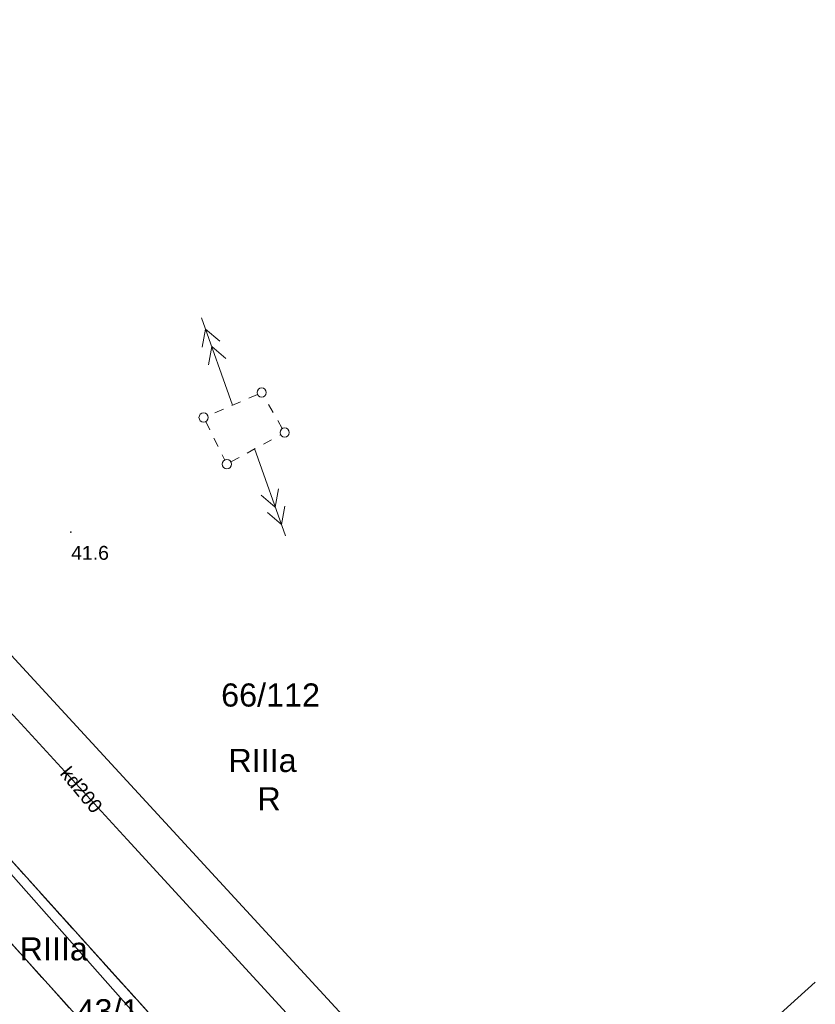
# Model space of a CAD drawing. Header units: metres. Extents: x 0 to 5465380, y 0 to 5925815.
# Tile 120 of 141: x 5463963 to 5464006, y 5925610 to 5925663. Entities that reach past the tile are written whole.
import ezdxf
from ezdxf.enums import TextEntityAlignment as Align

# ---------------------------------------------------------------- set-up
doc = ezdxf.new("R2010")
doc.units = ezdxf.units.M
doc.linetypes.add('PRZER1-1', pattern=[2, 1, -1])
doc.linetypes.add('PRZER3-1', pattern=[4, 3, -1])
doc.layers.add('$DR - wyp. chodnik', color=44, linetype='Continuous', lineweight=5)
doc.layers.add('$DR - zał. mapa', color=250, linetype='Continuous', lineweight=0)
for name, color, linetype, lineweight, true_color in [('CC_Energetyka', 1, 'Continuous', 18, 0xff0000), ('CC_Inne', 7, 'Continuous', 18, 0x0a0909), ('CC_Kanalizacja', 7, 'Continuous', 18, 0x803300), ('CC_Ogrodzenie', 7, 'FENCELINE12', 35, 0x0a0909), ('CC_Punkt wysokościowy', 7, 'Continuous', 18, 0x0a0909), ('EGBD03', 7, 'Continuous', 18, 0x008000), ('EGBD03_O', 7, 'Continuous', 18, 0x008000), ('EGBK02', 7, 'PRZER3-1', 18, 0x008000), ('EGBK02_O', 7, 'PRZER3-1', 18, 0x008000), ('EGBU01', 7, 'PRZER1-1', 18, 0x008000), ('EGBU01_O', 7, 'PRZER1-1', 18, 0x008000)]:
    doc.layers.add(name, color=color, linetype=linetype, lineweight=lineweight, true_color=true_color)
doc.styles.add('Arial', font='arial.ttf')
doc.styles.add('GEO-INFO', font='arial.ttf')
doc.linetypes.add('FENCELINE12', pattern='A,15,-0.1,[133,ltypeshp.shx,S=0.35,R=0,X=-0.35,Y=0],-0.1,1', length=16.2)

# ---------------------------------------------------------------- blocks, each defined once
blk = doc.blocks.new('GK.6640.1913.2022 szara')
at = {"layer": 'CC_Punkt wysokościowy'}
blk.add_hatch(color=252, dxfattribs=at).paths.add_polyline_path([(5463965.749, 5925635.042, 1), (5463965.659, 5925635.042, 1)])
at = {"color": 252, "lineweight": 35, "ltscale": 0.5}
blk.add_lwpolyline([(5463970.62, 5925449.332), (5463986.447, 5925481.891), (5463977.039, 5925579.473), (5463993.73, 5925594.437), (5463935.36, 5925657.844), (5463891.514, 5925640.248), (5463906.739, 5925598.778), (5463828.146, 5925565.769), (5463841.424, 5925534), (5463710.761, 5925479.846), (5463724.491, 5925454.847), (5463844.923, 5925511.51), (5463892.245, 5925407.652)], close=True, dxfattribs=at)
at = {"layer": 'CC_Energetyka', "color": 252}
for p, q in [((5463974.443, 5925641.905), (5463972.77, 5925646.617)), ((5463972.804, 5925645.028), (5463972.985, 5925646.011)), ((5463972.985, 5925646.011), (5463973.746, 5925645.362)), ((5463973.139, 5925644.085), (5463973.32, 5925645.069)), ((5463973.32, 5925645.069), (5463974.081, 5925644.42)), ((5463975.623, 5925639.558), (5463977.297, 5925634.846)), ((5463976.928, 5925637.378), (5463976.747, 5925636.394)), ((5463976.747, 5925636.394), (5463975.986, 5925637.043)), ((5463977.263, 5925636.435), (5463977.082, 5925635.452)), ((5463977.082, 5925635.452), (5463976.321, 5925636.101))]:
    blk.add_line(p, q, dxfattribs=at)
at = {"layer": 'CC_Inne', "color": 252, "linetype": 'PRZER1-1', "ltscale": 0.5}
for points in [[(5463975.781, 5925642.48), (5463973.106, 5925641.33)], [(5463977.128, 5925640.638), (5463976.136, 5925642.362)], [(5463972.988, 5925641.008), (5463974.023, 5925638.936)], [(5463974.354, 5925638.832), (5463977.034, 5925640.301)]]:
    blk.add_lwpolyline(points, dxfattribs=at)
at = {"layer": 'CC_Inne', "color": 252}
for centre in [(5463976.011, 5925642.579), (5463972.876, 5925641.232), (5463977.253, 5925640.421), (5463974.135, 5925638.712)]:
    blk.add_circle(centre, 0.25, dxfattribs=at)
at = {"layer": 'CC_Kanalizacja', "color": 252}
blk.add_lwpolyline([(5463948.454, 5925640.468), (5463954.856, 5925633.558), (5463968.754, 5925618.43), (5463979.36, 5925606.872), (5463988.704, 5925596.591), (5463992.03, 5925592.927)], dxfattribs=at)
at = {"layer": 'CC_Ogrodzenie', "color": 252, "ltscale": 0.5}
blk.add_lwpolyline([(5463931.305, 5925651.778), (5463984.655, 5925591.493)], dxfattribs=at)
at = {"layer": 'EGBD03', "color": 52, "linetype": 'Continuous', "lineweight": 30}
for points in [[(5463958.053, 5925662.723), (5463931.277, 5925651.914), (5463985.255, 5925592.055), (5464005.918, 5925610.727)], [(5464001.235, 5925574.305), (5463985.255, 5925592.055), (5463931.277, 5925651.914), (5463928.32, 5925650.72), (5463983.032, 5925590.042), (5463999.014, 5925572.313)], [(5464005.918, 5925610.727), (5463985.255, 5925592.055), (5464001.235, 5925574.305)]]:
    blk.add_lwpolyline(points, dxfattribs=at)
blk.add_lwpolyline([(5463976.53, 5925486.659), (5463970.344, 5925578.524), (5463983.032, 5925590.042), (5463928.32, 5925650.72), (5463927.256, 5925651.9), (5463894.766, 5925638.737), (5463911.73, 5925597.06), (5463843.77, 5925569.527), (5463856.962, 5925537.116), (5463925.884, 5925562.287), (5463928.865, 5925568.698), (5463933.562, 5925570.413), (5463940.422, 5925551.628), (5463935.726, 5925549.913), (5463929.655, 5925553.021), (5463860.732, 5925527.855), (5463901.732, 5925427.127), (5463960.738, 5925457.702)], close=True, dxfattribs=at)
at = {"layer": 'EGBK02', "color": 252, "linetype": 'PRZER3-1', "lineweight": 18, "ltscale": 0.5}
for points in [[(5463958.053, 5925662.723), (5463931.277, 5925651.914), (5463985.255, 5925592.055), (5464001.235, 5925574.305)], [(5463931.277, 5925651.914), (5463928.32, 5925650.72), (5463983.032, 5925590.042), (5463999.014, 5925572.313)], [(5464001.235, 5925574.305), (5463985.255, 5925592.055), (5463931.277, 5925651.914)]]:
    blk.add_lwpolyline(points, dxfattribs=at)
blk.add_lwpolyline([(5463856.962, 5925537.116), (5463860.732, 5925527.855), (5463899.34, 5925515.62), (5463908.85, 5925504.3), (5463937.87, 5925497.24), (5463946.13, 5925487.11), (5463947.1, 5925482.79), (5463950.95, 5925472.07), (5463950.99, 5925465.56), (5463952.34, 5925458.74), (5463949.58, 5925451.92), (5463960.738, 5925457.702), (5463976.53, 5925486.659), (5463970.344, 5925578.524), (5463983.032, 5925590.042), (5463928.32, 5925650.72), (5463927.256, 5925651.9), (5463894.766, 5925638.737), (5463911.73, 5925597.06), (5463843.77, 5925569.527)], close=True, dxfattribs=at)
at = {"layer": 'EGBU01', "color": 252, "linetype": 'PRZER1-1', "ltscale": 0.5}
for points in [[(5463958.053, 5925662.723), (5463931.277, 5925651.914), (5463985.255, 5925592.055), (5464001.235, 5925574.305)], [(5463931.277, 5925651.914), (5463928.32, 5925650.72), (5463983.032, 5925590.042), (5463999.014, 5925572.313)], [(5464001.235, 5925574.305), (5463985.255, 5925592.055), (5463931.277, 5925651.914)]]:
    blk.add_lwpolyline(points, dxfattribs=at)
blk.add_lwpolyline([(5463856.962, 5925537.116), (5463860.732, 5925527.855), (5463899.34, 5925515.62), (5463908.85, 5925504.3), (5463937.87, 5925497.24), (5463946.13, 5925487.11), (5463947.1, 5925482.79), (5463950.95, 5925472.07), (5463950.99, 5925465.56), (5463952.34, 5925458.74), (5463949.58, 5925451.92), (5463960.738, 5925457.702), (5463976.53, 5925486.659), (5463970.344, 5925578.524), (5463983.032, 5925590.042), (5463928.32, 5925650.72), (5463927.256, 5925651.9), (5463894.766, 5925638.737), (5463911.73, 5925597.06), (5463843.77, 5925569.527)], close=True, dxfattribs=at)
at = {"layer": 'CC_Kanalizacja', "color": 252, "lineweight": 0, "style": 'Arial'}
blk.add_text('kd200', height=0.75, rotation=309.6674, dxfattribs=at).set_placement((5463966.287, 5925621.129), align=Align.MIDDLE)
at = {"layer": 'CC_Punkt wysokościowy', "color": 252, "lineweight": 0, "style": 'Arial'}
blk.add_text('41.6', height=0.75, dxfattribs=at).set_placement((5463965.722, 5925633.546))
at = {"layer": 'EGBD03_O', "color": 7, "linetype": 'Continuous', "lineweight": 0, "style": 'GEO-INFO'}
blk.add_text('66/112', height=1.25, dxfattribs=at).set_placement((5463976.493, 5925626.267, 10.8), align=Align.MIDDLE)
blk.add_text('43/1', height=1.25, dxfattribs=at).set_placement((5463967.713, 5925609.184, 10.8), align=Align.MIDDLE_CENTER)
at = {"layer": 'EGBK02_O', "color": 7, "linetype": 'Continuous', "lineweight": 0, "style": 'GEO-INFO'}
for p in [(5463976.06, 5925622.707, 10.8), (5463964.778, 5925612.525, 10.8)]:
    blk.add_text('RIIIa', height=1.25, dxfattribs=at).set_placement(p, align=Align.MIDDLE_CENTER)
at = {"layer": 'EGBU01_O', "color": 7, "linetype": 'Continuous', "lineweight": 0, "style": 'GEO-INFO'}
blk.add_text('R', height=1.25, dxfattribs=at).set_placement((5463976.415, 5925620.634, 10.8), align=Align.MIDDLE)

msp = doc.modelspace()

# ---------------------------------------------------------------- hatches: boundary and pattern name
at = {"layer": '$DR - wyp. chodnik'}
h = msp.add_hatch(dxfattribs=at)
h.set_pattern_fill('AR-SAND', color=256, scale=0.01)
h.set_pattern_definition([(37.5, (500, 0), (-0.01600031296, 0.48941323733), [0, -0.38608, 0, -0.4318, 0, -0.41275]), (7.5, (500, 0), (0.44952328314, 0.71682510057), [0, -0.20828, 0, -0.34798, 0, -0.13335]), (327.5, (499.6876, 0), (0.790992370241, 0.001437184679), [0, -0.127, 0, -0.4572, 0, -0.5969]), (317.5, (499.6876, 0), (0.76355645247, 0.22292932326), [0, -0.0635, 0, -0.29972, 0, -0.3429])])
h.paths.add_polyline_path([(5463958.811, 5925573.433, 1.284126), (5463952.971, 5925595.856), (5463945.622, 5925613.63), (5463944.143, 5925613.018), (5463946.37, 5925607.633, 0.194771), (5463934.37, 5925592.77, 0.959366), (5463910.944, 5925588.139, 1.531072), (5463902.406, 5925567.988), (5463893.559, 5925564.306, 0.384254), (5463887.764, 5925552.083), (5463862.231, 5925541.456), (5463863.153, 5925539.241), (5463888.637, 5925549.847), (5463903.669, 5925513.728), (5463903.08, 5925513.225), (5463904.38, 5925511.705), (5463904.595, 5925511.889), (5463910.657, 5925504.009), (5463924.399, 5925502.717), (5463924.162, 5925500.211), (5463926.552, 5925499.986), (5463926.788, 5925502.493), (5463940.548, 5925501.199), (5463939.758, 5925492.8), (5463941.75, 5925492.612), (5463945.889, 5925536.637, 1.642027), (5463958.177, 5925553.955)])
h.paths.add_polyline_path([(5463914.368, 5925570.584, -0.565703), (5463929.546, 5925559.395), (5463926.129, 5925523.186), (5463905.587, 5925514.846), (5463890.146, 5925551.946, -0.414214), (5463894.404, 5925562.275)], flags=16)
h.paths.add_polyline_path([(5463892.202, 5925579.937, -1), (5463912.302, 5925579.937, -1)], flags=16)
h.paths.add_polyline_path([(5463910.621, 5925571.408, 0.241691), (5463914.061, 5925581.767, 0.332), (5463928.141, 5925579.302), (5463928.394, 5925578.805)], flags=16)
h.paths.add_polyline_path([(5463921.709, 5925573.639), (5463929.394, 5925576.838), (5463944.809, 5925546.509), (5463940.735, 5925503.19), (5463926.976, 5925504.484), (5463932.165, 5925559.475, 0.382129)], flags=16)
h.paths.add_polyline_path([(5463912.703, 5925589.968, -1), (5463932.803, 5925589.968, -1)], flags=16)
h.paths.add_polyline_path([(5463929.85, 5925580.354, 0.111618), (5463933.295, 5925584.342, 0.375671), (5463956.374, 5925560.041), (5463956.18, 5925554.068, 0.258572), (5463946.204, 5925548.178)], flags=16)
h.paths.add_polyline_path([(5463947.101, 5925605.865), (5463951.602, 5925594.979, 0.663307), (5463956.814, 5925573.586), (5463956.436, 5925561.944, -0.732242)], flags=16)
h.paths.add_polyline_path([(5463948.674, 5925585.382, -1), (5463968.774, 5925585.382, -1)], flags=16)
h.paths.add_polyline_path([(5463956.118, 5925552.165), (5463955.923, 5925546.165, 8.05786), (5463957.918, 5925545.968), (5463958.115, 5925552.043, -20.041857)], flags=16)
h.paths.add_polyline_path([(5463926.126, 5925521.027), (5463924.587, 5925504.708), (5463911.711, 5925505.919), (5463906.286, 5925512.971)], flags=16)

# ---------------------------------------------------------------- block references
at = {"layer": '$DR - zał. mapa'}
msp.add_blockref('GK.6640.1913.2022 szara', (0, 0), dxfattribs=at)

doc.saveas('drawing.dxf')
